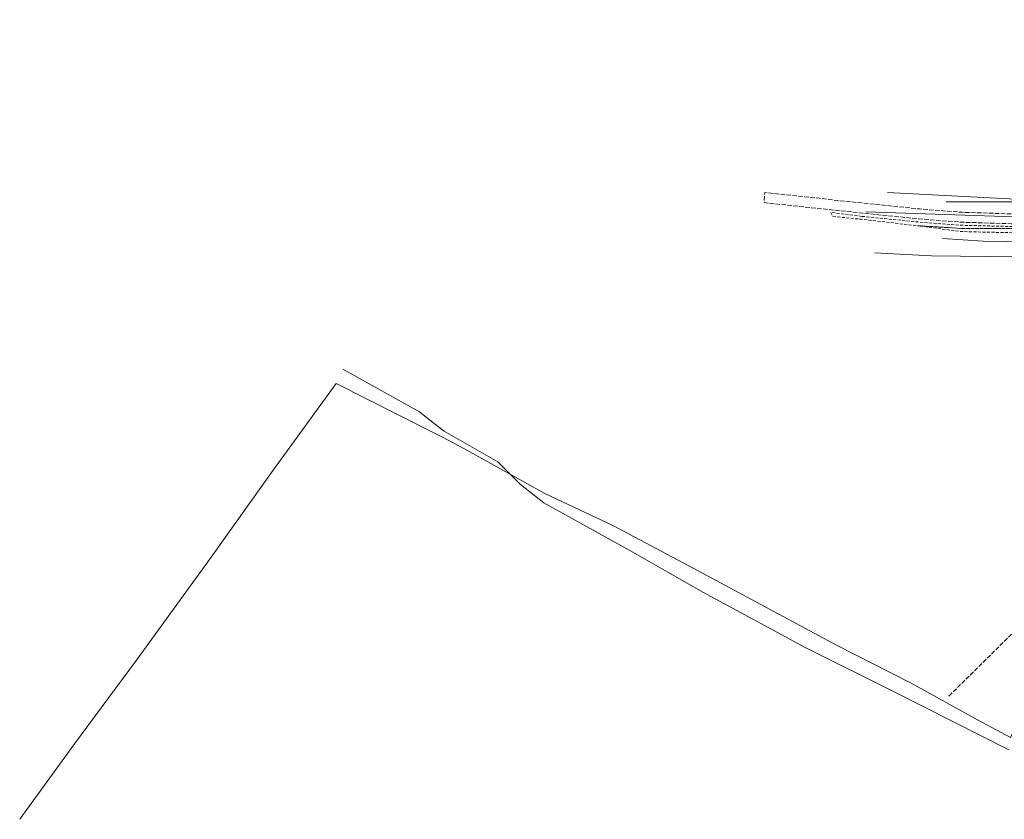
# Model space of a CAD drawing. Header units: inches. Extents: x 6497603 to 6502483, y 5925790 to 5934357.
# Tile 1 of 256: x 6498651 to 6499145, y 5926066 to 5926467. Entities that reach past the tile are written whole.
import ezdxf

# ---------------------------------------------------------------- set-up
doc = ezdxf.new("R2010")
doc.units = ezdxf.units.IN
doc.header["$MEASUREMENT"] = 0
for name, pattern in [('1.5_0.75', [2.25, 1.5, -0.75]), ('2.25_0.75', [3, 2.25, -0.75]), ('219-1000', [0, 0]), ('egkk-1000', [3, 2.25, -0.75]), ('egug-1000', [1.5, 0.75, -0.75])]:
    doc.linetypes.add(name, pattern=pattern)
for name, color, linetype in [('217-kontur klasyfikacyjny', 7, 'Continuous'), ('218-kontur użytku gruntowego', 7, 'Continuous'), ('219-działka ewidencyjna', 7, 'Continuous'), ('jezdnia', 7, 'Continuous'), ('przewód telekomunikacyjny podziemny', 7, 'Continuous'), ('przewód wodociągowy', 7, 'Continuous'), ('skarpa nieumocniona', 7, 'Continuous')]:
    doc.layers.add(name, color=color, linetype=linetype)

msp = doc.modelspace()

# ---------------------------------------------------------------- linework, layer by layer
at = {"layer": '217-kontur klasyfikacyjny', "color": 3, "linetype": 'egkk-1000', "lineweight": 18, "flags": 128}
for points in [[(6499120.79, 5926375.62), (6499209.05, 5926375.69)], [(6499117.12, 5926127.57), (6499192.29, 5926201.88)]]:
    msp.add_lwpolyline(points, dxfattribs=at)
at = {"layer": '218-kontur użytku gruntowego', "color": 3, "linetype": 'egug-1000', "lineweight": 18, "flags": 128}
for points in [[(6499120.79, 5926375.62), (6499209.05, 5926375.69)], [(6499117.12, 5926127.57), (6499192.29, 5926201.88)]]:
    msp.add_lwpolyline(points, dxfattribs=at)
at = {"layer": '219-działka ewidencyjna', "color": 3, "linetype": '219-1000', "lineweight": 18, "flags": 128}
for points in [[(6499209.05, 5926375.69), (6499115.72, 5926375.61)], [(6499204.6, 5926366.29), (6499075.49, 5926370.59)]]:
    msp.add_lwpolyline(points, dxfattribs=at)
at = {"layer": 'jezdnia', "color": 7, "linetype": '2.25_0.75', "lineweight": 18, "flags": 128}
msp.add_lwpolyline([(6499223.84, 5926367.22), (6499173.46, 5926364.98), (6499148.42, 5926364.66), (6499123.56, 5926365.39), (6499101.84, 5926367.12), (6499073.69, 5926369.95), (6499024.42, 5926375.22), (6499024.7, 5926380.28), (6499051.98, 5926377.42), (6499060.96, 5926376.28), (6499073.8, 5926375.03), (6499102.4, 5926372.07), (6499123.68, 5926370.36), (6499148.58, 5926369.58), (6499173.64, 5926370), (6499224, 5926372.21), (6499272.96, 5926374.41), (6499273.01, 5926371.91), (6499273.23, 5926369.35)], close=True, dxfattribs=at)
at = {"layer": 'przewód telekomunikacyjny podziemny', "color": 30, "linetype": 'Continuous', "lineweight": 18, "flags": 128}
for points in [[(6499380.12, 5926567.42), (6499375.85, 5926556.79), (6499362.34, 5926529.65), (6499356.74, 5926518.64), (6499347.98, 5926501.18), (6499339.23, 5926484.58), (6499334.37, 5926475.8), (6499326.69, 5926462.5), (6499318.1, 5926450.16), (6499313.47, 5926442.02), (6499306.76, 5926431.85), (6499299.61, 5926433.55), (6499297.79, 5926434.5), (6499291.09, 5926434.54), (6499285.08, 5926428.96), (6499269.99, 5926420.35), (6499262.78, 5926416.25), (6499246.31, 5926405.25), (6499238.13, 5926399.69), (6499212.19, 5926379.04), (6499184.08, 5926378), (6499160.24, 5926376.46), (6499086.25, 5926380.36)], [(6499079.76, 5926349.99), (6499108.35, 5926348.6), (6499151.84, 5926348.09)], [(6498813.08, 5926291.67), (6498851.51, 5926270.27), (6498856.57, 5926266.09), (6498863.79, 5926260.52), (6498890.69, 5926245.18), (6498902.17, 5926233.81), (6498913.78, 5926224.47), (6498957.07, 5926200.66), (6498993.93, 5926179.48), (6499045.25, 5926151.73), (6499090.26, 5926129.36), (6499147.09, 5926100.6)]]:
    msp.add_lwpolyline(points, dxfattribs=at)
at = {"layer": 'przewód wodociągowy', "color": 5, "linetype": 'Continuous', "lineweight": 18, "flags": 128}
for points in [[(6499263.93, 5926353.51), (6499237.18, 5926354.18), (6499189.38, 5926354.89), (6499146.73, 5926355.7), (6499134.24, 5926355.83), (6499113.85, 5926357.15)], [(6498650.86, 5926065.7), (6498678.29, 5926103.64), (6498709.53, 5926145.56), (6498745.22, 5926195.02), (6498778.12, 5926240.9), (6498809.71, 5926284.49), (6498857.98, 5926260.05), (6498862.99, 5926257.53), (6498873.63, 5926251.8), (6498914.39, 5926229.17), (6498948.8, 5926213.02), (6498989.18, 5926191.65), (6499060.76, 5926153.19), (6499098.23, 5926134.08), (6499131.45, 5926115.68), (6499148.06, 5926106.81), (6499160.75, 5926133.27), (6499181.35, 5926182.36), (6499194.74, 5926212.24), (6499204.7, 5926234.93), (6499223.63, 5926273.7)]]:
    msp.add_lwpolyline(points, dxfattribs=at)
at = {"layer": 'skarpa nieumocniona', "color": 7, "linetype": '1.5_0.75', "lineweight": 18, "flags": 128}
for points in [[(6499073.5, 5926368.34), (6499101.55, 5926365.52), (6499123.47, 5926363.86), (6499148.36, 5926363.24), (6499173.34, 5926363.27), (6499200.15, 5926364.61), (6499199.74, 5926363.54), (6499173.28, 5926362.21), (6499148.26, 5926362.32), (6499123.38, 5926362.27), (6499101.36, 5926363.65), (6499073.25, 5926366.86), (6499058.71, 5926368.31), (6499057.87, 5926370.33)], [(6499073.5, 5926368.34), (6499101.55, 5926365.52), (6499123.47, 5926363.86), (6499148.36, 5926363.24), (6499173.34, 5926363.27), (6499200.15, 5926364.61), (6499199.74, 5926363.54), (6499173.28, 5926362.21), (6499148.26, 5926362.32), (6499123.38, 5926362.27), (6499101.36, 5926363.65), (6499073.25, 5926366.86), (6499058.71, 5926368.31), (6499057.87, 5926370.33)], [(6499123.38, 5926362.27), (6499148.26, 5926362.32), (6499173.28, 5926362.21), (6499199.74, 5926363.54), (6499201.07, 5926362.2), (6499173.28, 5926360.41), (6499153.98, 5926360.53), (6499148.32, 5926360.14), (6499123.22, 5926360.71), (6499101.36, 5926363.65)], [(6499123.38, 5926362.27), (6499148.26, 5926362.32), (6499173.28, 5926362.21), (6499199.74, 5926363.54), (6499201.07, 5926362.2), (6499173.28, 5926360.41), (6499153.98, 5926360.53), (6499148.32, 5926360.14), (6499123.22, 5926360.71), (6499101.36, 5926363.65)]]:
    msp.add_lwpolyline(points, close=True, dxfattribs=at)

doc.saveas('drawing.dxf')
